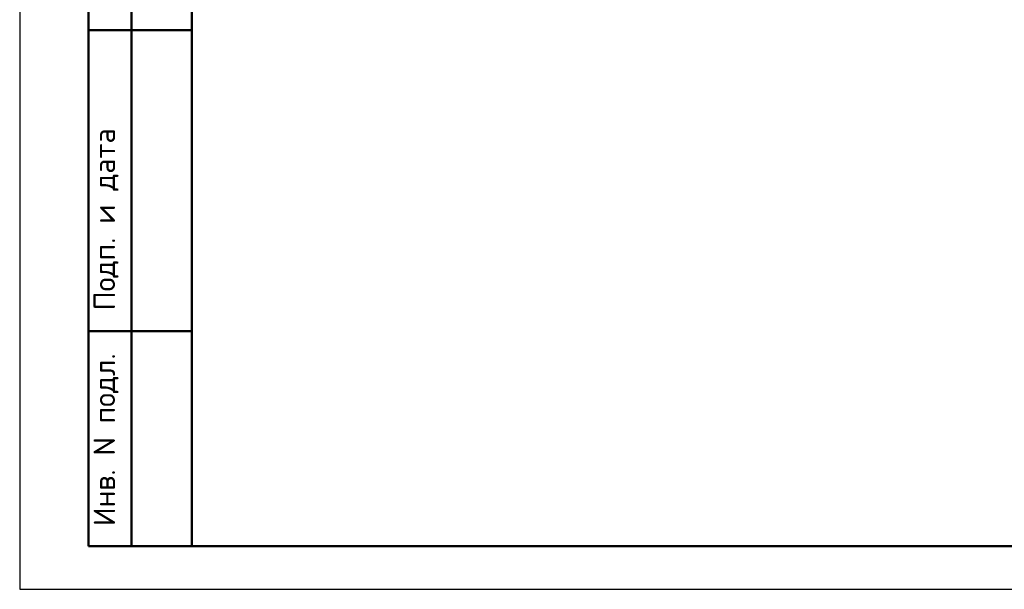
# Model space of a CAD drawing. Header units: millimetres. Extents: x 0 to 42000, y 0 to 29700.
# Tile 1 of 23: x 0 to 11448, y 0 to 6620. Entities that reach past the tile are written whole.
import ezdxf

# ---------------------------------------------------------------- set-up
doc = ezdxf.new("R2010")
doc.units = ezdxf.units.MM
doc.layers.add('Standard', color=7, linetype='Continuous', lineweight=25)
doc.styles.add('ISOCPEUR', font='txt')

msp = doc.modelspace()

# ---------------------------------------------------------------- linework, layer by layer
at = {"layer": 'Standard', "color": 7, "linetype": 'Continuous', "lineweight": 25, "transparency": 33554687}
msp.add_line((2000, 29200), (2000, 1058), dxfattribs=at)
at = {"layer": 'Standard', "color": 7, "linetype": 'Continuous', "lineweight": 50, "transparency": 33554687}
for p, q in [((800, 500), (800, 9000)), ((800, 500), (800, 9000)), ((1300, 500), (1300, 9000)), ((800, 6500), (2000, 6500)), ((800, 3000), (2000, 3000)), ((2000, 500), (800, 500))]:
    msp.add_line(p, q, dxfattribs=at)
at = {"layer": 'Standard', "color": 7, "linetype": 'Continuous', "lineweight": 25, "transparency": 33554687}
msp.add_lwpolyline([(0, 0), (42000, 0), (42000, 29700), (0, 29700), (0, 0)], close=True, dxfattribs=at)
at = {"layer": 'Standard', "color": 7, "linetype": 'Continuous', "lineweight": 50, "transparency": 33554687}
msp.add_lwpolyline([(2000, 29200), (41500, 29200), (41500, 500), (2000, 500), (2000, 29200)], close=True, dxfattribs=at)
at = {"layer": 'Standard', "color": 7, "linetype": 'Continuous', "lineweight": 13, "transparency": 33554687}
msp.add_lwpolyline([(23000, 28700), (2000, 28700), (2000, 500), (23000, 500), (23000, 28700)], dxfattribs=at)

# ---------------------------------------------------------------- texts
at = {"layer": 'Standard', "color": 7, "linetype": 'Continuous', "lineweight": 50, "transparency": 33554687, "char_height": 250, "attachment_point": 7, "rotation": 90, "style": 'ISOCPEUR'}
for s, insert, width in [('\\A1;{\\fISOCPEUR|i0|b0;\\H250.000000;\\W1.000000;\\C7;Подп. и дата}\\P', (1149, 3242), 2197.06), ('\\A1;{\\fISOCPEUR|i0|b0;\\H250.000000;\\W1.000000;\\C7;Инв. N подл.}\\P', (1149, 734), 2021.79)]:
    msp.add_mtext(s, dxfattribs=dict(at, insert=insert, width=width))

doc.saveas('drawing.dxf')
